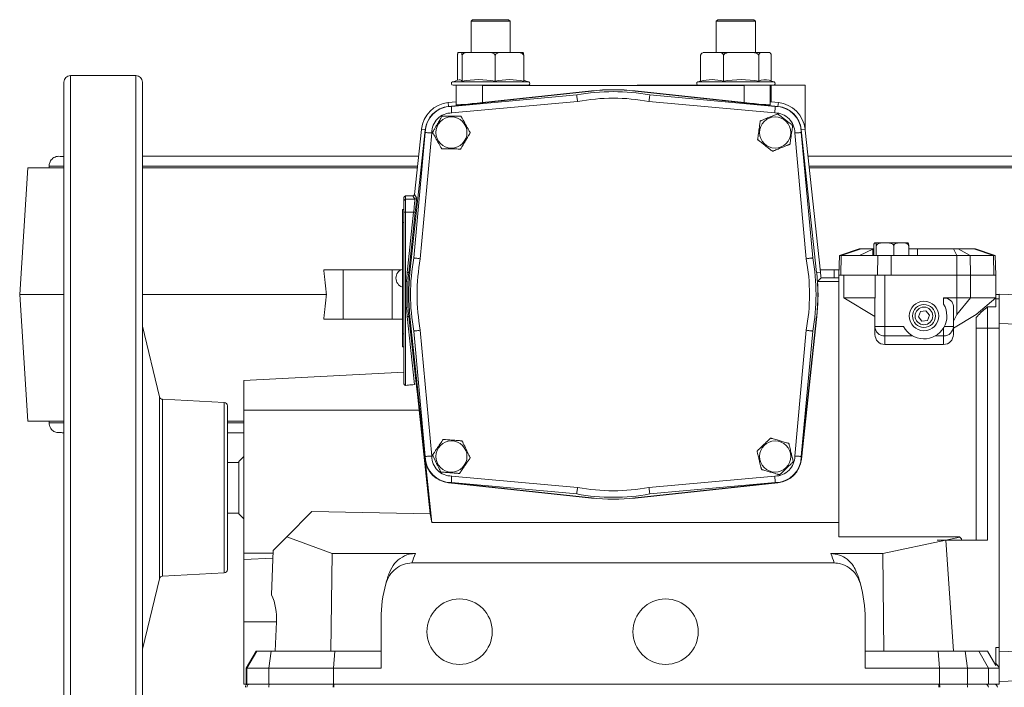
# Model space of a CAD drawing. Header units: millimetres. Extents: x 68 to 1173, y -112 to 1051.
# Tile 2 of 8: x 103 to 404, y -4 to 201. Entities that reach past the tile are written whole.
import ezdxf

# ---------------------------------------------------------------- set-up
doc = ezdxf.new("R2010")
doc.units = ezdxf.units.MM

msp = doc.modelspace()

# ---------------------------------------------------------------- linework, layer by layer
at = {"color": 7, "linetype": 'Continuous', "lineweight": 15}
for p, q in [((241.39, 200.52), (240.89, 200.02)), ((240.89, 200.02), (240.89, 190.52)), ((252.89, 200.02), (240.89, 200.02)), ((241.39, 200.52), (252.39, 200.52)), ((252.89, 200.02), (252.39, 200.52)), ((252.89, 190.52), (252.89, 200.02)), ((316.39, 200.52), (315.89, 200.02)), ((315.89, 200.02), (315.89, 190.52)), ((327.43, 200.02), (315.89, 200.02)), ((316.39, 200.52), (326.97, 200.52)), ((326.97, 200.52), (327.39, 200.52)), ((327.89, 200.02), (327.39, 200.52)), ((327.89, 200.02), (327.43, 200.02)), ((327.89, 190.52), (327.89, 200.02)), ((237.84, 190.52), (237.08, 190.52)), ((237.84, 190.52), (240.41, 190.52)), ((245.99, 190.52), (240.41, 190.52)), ((245.99, 190.52), (250.22, 190.52)), ((255.03, 190.52), (250.22, 190.52)), ((255.03, 190.52), (256.69, 190.52)), ((311.92, 190.52), (312.65, 190.52)), ((316.52, 190.52), (312.65, 190.52)), ((316.52, 190.52), (320.52, 190.52)), ((326.48, 190.52), (320.52, 190.52)), ((326.48, 190.52), (329.76, 190.52)), ((331.85, 190.52), (329.76, 190.52)), ((331.85, 190.52), (331.86, 190.52)), ((236.78, 189.52), (236.78, 182.01)), ((238.14, 189.52), (238.14, 181.73)), ((248.25, 189.52), (248.25, 181.73)), ((257, 189.52), (257, 181.73)), ((311.08, 189.52), (311.08, 181.73)), ((318.09, 189.52), (318.09, 181.73)), ((328.9, 189.52), (328.9, 181.73)), ((332.7, 189.52), (332.7, 181.78)), ((116.39, -66.55), (116.39, 181.45)), ((138.39, 183.45), (118.39, 183.45)), ((140.39, 181.45), (140.39, -33.94)), ((277.71, 178.71), (234.03, 174.02)), ((236.39, 180.52), (235.39, 180.52)), ((236.39, 174.54), (236.39, 180.52)), ((236.39, 180.52), (252.19, 180.52)), ((244.39, 175.19), (244.39, 180.45)), ((244.39, 180.45), (324.39, 180.45)), ((277.7, 178.76), (244.39, 175.19)), ((252.19, 180.45), (252.19, 180.52)), ((252.19, 180.52), (256.64, 180.52)), ((256.64, 180.45), (256.64, 180.52)), ((256.64, 180.52), (256.89, 180.52)), ((256.89, 180.45), (256.89, 180.52)), ((258.39, 180.52), (256.89, 180.52)), ((277.7, 178.76), (277.71, 178.71)), ((291.07, 178.76), (291.07, 178.71)), ((324.39, 175.19), (291.07, 178.76)), ((334.74, 174.02), (291.07, 178.71)), ((291.68, 180.45), (291.68, 180.52)), ((302.12, 180.52), (291.68, 180.52)), ((302.12, 180.45), (302.12, 180.52)), ((311.89, 180.52), (302.12, 180.52)), ((311.89, 180.45), (311.89, 180.52)), ((311.89, 180.52), (312.14, 180.52)), ((312.14, 180.45), (312.14, 180.52)), ((312.14, 180.52), (316.59, 180.52)), ((316.59, 180.45), (316.59, 180.52)), ((316.59, 180.52), (332.39, 180.52)), ((324.39, 175.19), (324.39, 180.45)), ((332.39, 174.54), (332.39, 180.52)), ((332.65, 180.52), (332.39, 180.52)), ((332.65, 175.43), (332.65, 180.52)), ((343.09, 180.52), (332.65, 180.52)), ((343.09, 166.71), (343.09, 180.52)), ((233.9, 175.19), (236.39, 175.46)), ((233.9, 175.19), (234.03, 174.02)), ((234.89, 174.02), (273.2, 177.5)), ((273.47, 175.52), (234.97, 172.01)), ((333.8, 172.01), (295.3, 175.52)), ((295.57, 177.5), (333.88, 174.02)), ((332.65, 175.43), (334.87, 175.19)), ((334.87, 175.19), (334.74, 174.02)), ((226.88, 166.88), (222.19, 123.2)), ((223.4, 127.7), (226.89, 166.02)), ((223.57, 147.1), (225.71, 167)), ((228.89, 165.93), (225.39, 127.43)), ((225.71, 167), (226.88, 166.88)), ((343.38, 127.43), (339.88, 165.93)), ((341.88, 166.02), (345.37, 127.7)), ((343.06, 167), (341.89, 166.88)), ((346.58, 123.2), (341.89, 166.88)), ((343.06, 167), (343.09, 166.71)), ((343.09, 166.71), (347.75, 123.32)), ((105.39, 155.27), (102.89, 116.52)), ((105.39, 155.27), (116.39, 155.27)), ((111.89, 155.77), (111.89, 155.27)), ((140.39, 155.27), (224.45, 155.27)), ((344.32, 155.27), (463.39, 155.27)), ((220.39, 145.15), (220.39, 146.15)), ((220.39, 141.65), (220.39, 145.15)), ((220.89, 146.65), (220.89, 145.65)), ((223.08, 146.65), (220.89, 146.65)), ((220.89, 145.65), (220.89, 141.65)), ((223.72, 145.65), (220.89, 145.65)), ((223.72, 145.65), (223.08, 146.65)), ((223.57, 147.1), (224.22, 146.1)), ((219.89, 142.52), (220.39, 142.52)), ((219.89, 138.52), (219.89, 142.52)), ((220.39, 89.26), (220.39, 141.65)), ((220.39, 141.65), (220.89, 141.65)), ((220.89, 141.65), (220.89, 88.75)), ((223.35, 141.65), (220.89, 141.65)), ((221.38, 123.28), (223.35, 141.65)), ((223.85, 141.6), (221.88, 123.23)), ((223.85, 141.6), (223.35, 141.65)), ((219.89, 138.52), (220.39, 138.52)), ((219.89, 104.52), (219.89, 138.52)), ((359.6, 130.45), (353.6, 128.45)), ((354.12, 128.45), (360.18, 130.45)), ((359.6, 130.45), (360.18, 130.45)), ((359.63, 128.45), (363.73, 130.38)), ((360.18, 130.45), (363.88, 130.45)), ((363.73, 128.45), (363.73, 130.38)), ((364.12, 130.45), (363.88, 130.45)), ((364.05, 128.45), (364.05, 131.35)), ((374.16, 132.35), (364.61, 132.35)), ((364.81, 128.45), (364.81, 131.35)), ((370.15, 128.45), (370.15, 131.35)), ((377.38, 130.45), (374.65, 130.45)), ((374.72, 128.45), (374.72, 131.35)), ((377.38, 130.45), (388.47, 130.45)), ((377.39, 130.38), (377.39, 128.45)), ((388.47, 130.45), (389.39, 128.45)), ((388.47, 130.45), (389.89, 130.45)), ((393.48, 128.45), (389.89, 130.45)), ((389.89, 130.45), (394.59, 130.45)), ((400.65, 128.45), (394.59, 130.45)), ((394.59, 130.45), (395.18, 130.45)), ((401.18, 128.45), (395.18, 130.45)), ((353.6, 128.45), (353.39, 122.45)), ((354.12, 128.45), (353.6, 128.45)), ((354.12, 128.45), (353.97, 122.45)), ((359.63, 128.45), (354.12, 128.45)), ((365.29, 128.45), (359.63, 128.45)), ((365.29, 128.45), (365.14, 122.45)), ((369.39, 128.45), (365.29, 128.45)), ((369.39, 128.45), (369.39, 122.45)), ((369.39, 128.45), (377.39, 128.45)), ((389.39, 128.45), (377.39, 128.45)), ((389.39, 128.45), (389.39, 122.45)), ((393.48, 128.45), (389.39, 128.45)), ((393.48, 128.45), (393.63, 122.45)), ((400.65, 128.45), (393.48, 128.45)), ((400.65, 128.45), (400.8, 122.45)), ((401.18, 128.45), (400.65, 128.45)), ((401.18, 128.45), (401.39, 122.45)), ((201.79, 124.02), (195.88, 124.02)), ((201.79, 124.02), (201.79, 109.02)), ((216.79, 124.02), (201.79, 124.02)), ((216.79, 124.02), (216.79, 109.02)), ((219.39, 124.02), (216.79, 124.02)), ((351.98, 124.02), (347.68, 124.02)), ((351.98, 124.02), (351.98, 121.57)), ((353.44, 124.02), (351.98, 124.02)), ((221.88, 123.23), (221.38, 123.28)), ((221.88, 123.23), (222.19, 123.2)), ((347.75, 123.32), (346.58, 123.2)), ((347.92, 121.57), (346.87, 120.45)), ((346.87, 120.45), (353.39, 120.45)), ((347.92, 121.57), (353.39, 121.57)), ((353.39, 42.46), (353.39, 122.45)), ((354.9, 122.45), (353.39, 122.45)), ((354.9, 122.45), (364.43, 122.45)), ((354.9, 115.45), (354.9, 122.45)), ((364.43, 115.45), (364.43, 122.45)), ((364.43, 122.45), (367.39, 122.45)), ((367.39, 122.45), (369.39, 122.45)), ((367.39, 122.45), (367.39, 106.75)), ((389.39, 122.45), (369.39, 122.45)), ((393.63, 122.45), (389.39, 122.45)), ((389.39, 115.45), (389.39, 122.45)), ((393.63, 115.45), (393.63, 122.45)), ((400.8, 122.45), (393.63, 122.45)), ((400.8, 122.45), (401.39, 122.45)), ((401.39, 115.45), (401.39, 122.45)), ((102.89, 116.52), (105.39, 77.77)), ((102.89, 116.52), (116.39, 116.52)), ((140.39, 116.52), (196.66, 116.52)), ((354.9, 115.45), (364.43, 115.45)), ((354.9, 115.45), (364.39, 109.82)), ((364.39, 106.75), (364.39, 115.16)), ((385.39, 115.45), (389.39, 115.45)), ((385.39, 113.55), (385.39, 115.45)), ((389.39, 115.45), (393.63, 115.45)), ((389.39, 110.41), (393.63, 115.45)), ((389.39, 110.41), (389.39, 115.45)), ((393.63, 115.45), (401.39, 115.45)), ((395.39, 110.41), (401.39, 115.45)), ((401.39, 116.52), (402.49, 116.52)), ((401.39, 112.75), (401.39, 115.45)), ((401.39, 115.24), (402.39, 115.24)), ((402.4, 116.62), (450.39, 114.95)), ((380.01, 111.57), (378.3, 111.29)), ((381.1, 110.22), (380.01, 111.57)), ((388.39, 112.93), (388.39, 106.75)), ((398.85, 112.75), (398.85, 106.24)), ((401.39, 112.75), (398.85, 112.75)), ((201.79, 109.02), (195.88, 109.02)), ((216.79, 109.02), (201.79, 109.02)), ((219.89, 109.02), (216.79, 109.02)), ((221.88, 109.8), (221.38, 109.75)), ((223.61, 88.97), (221.38, 109.75)), ((221.88, 109.8), (222.19, 109.84)), ((221.88, 109.8), (224.17, 88.43)), ((222.19, 109.84), (226.88, 66.16)), ((341.89, 66.16), (346.58, 109.84)), ((341.94, 66.15), (346.63, 109.83)), ((346.63, 109.83), (346.58, 109.84)), ((378.3, 111.29), (377.68, 109.68)), ((377.68, 109.68), (378.77, 108.33)), ((378.77, 108.33), (380.48, 108.6)), ((380.48, 108.6), (381.1, 110.22)), ((388.39, 108.39), (389.39, 110.41)), ((388.39, 106.26), (395.39, 110.41)), ((395.39, 106.24), (395.39, 109.47)), ((145.65, 85.25), (140.39, 106.83)), ((225.39, 105.6), (228.89, 67.1)), ((339.88, 67.1), (343.38, 105.6)), ((367.39, 106.75), (364.39, 106.75)), ((364.39, 104.34), (364.39, 106.75)), ((367.39, 106.75), (373.16, 106.75)), ((367.39, 103.85), (367.39, 106.75)), ((385.39, 103.85), (385.39, 106.34)), ((388.39, 106.75), (385.61, 106.75)), ((388.39, 106.75), (388.39, 104.34)), ((395.39, 106.24), (398.85, 106.24)), ((395.39, 41.45), (395.39, 106.24)), ((398.85, 106.24), (402.39, 106.24)), ((398.85, 106.24), (398.85, 41.45)), ((402.39, 107.63), (402.4, 107.63)), ((402.39, 107.63), (402.39, 7.27)), ((402.4, 107.63), (402.4, 7.27)), ((450.39, 105.95), (402.4, 107.63)), ((219.89, 104.52), (220.39, 104.52)), ((219.89, 100.52), (219.89, 104.52)), ((226.89, 67.02), (223.4, 105.33)), ((345.37, 105.33), (341.88, 67.02)), ((375.94, 103.85), (367.39, 103.85)), ((367.39, 103.85), (367.39, 101.23)), ((385.39, 103.85), (382.83, 103.85)), ((385.39, 101.23), (385.39, 103.85)), ((219.89, 100.52), (220.39, 100.52)), ((385.39, 101.23), (367.39, 101.23)), ((220.39, 92.76), (171.39, 90.19)), ((171.39, 81.14), (171.39, 90.19)), ((165.44, 83.5), (146.57, 84.49)), ((166.39, 82.5), (166.39, 32.4)), ((225.02, 81.14), (171.39, 81.14)), ((171.39, 37.41), (171.39, 81.14)), ((228.43, 49.47), (225.02, 81.14)), ((116.39, 77.77), (105.39, 77.77)), ((111.89, 77.77), (111.89, 77.27)), ((171.39, 77.77), (166.39, 77.77)), ((171.39, 66.95), (169.89, 65.45)), ((169.89, 65.2), (166.39, 65.2)), ((169.89, 65.45), (169.89, 49.45)), ((226.83, 66.15), (226.88, 66.16)), ((228.91, 46.82), (226.83, 66.15)), ((341.94, 66.15), (341.89, 66.16)), ((234.97, 61.02), (273.47, 57.52)), ((295.3, 57.52), (333.8, 61.02)), ((234.02, 58.96), (234.03, 59.01)), ((234.02, 58.96), (277.7, 54.27)), ((234.03, 59.01), (277.71, 54.32)), ((273.2, 55.54), (234.89, 59.02)), ((291.07, 54.32), (334.74, 59.01)), ((291.07, 54.27), (334.75, 58.96)), ((333.88, 59.02), (295.57, 55.54)), ((334.75, 58.96), (334.74, 59.01)), ((277.7, 54.27), (277.71, 54.32)), ((291.07, 54.27), (291.07, 54.32)), ((166.39, 49.7), (169.89, 49.7)), ((169.89, 49.45), (171.39, 47.95)), ((184.58, 42.48), (192.26, 50.16)), ((228.43, 49.47), (192.26, 50.16)), ((228.91, 46.82), (228.43, 49.47)), ((228.91, 46.82), (353.39, 46.82)), ((180.38, 38.28), (184.58, 42.48)), ((198.42, 37.34), (184.58, 42.48)), ((390.22, 42.46), (353.39, 42.46)), ((390.32, 42.35), (386.07, 41.45)), ((390.22, 42.46), (390.32, 42.35)), ((390.32, 42.35), (390.84, 41.83)), ((386.03, 41.44), (366.83, 37.34)), ((383.39, 41.44), (383.39, 41.45)), ((398.85, 41.45), (383.39, 41.45)), ((383.39, 41.44), (386.03, 41.44)), ((386.03, 41.44), (388.41, 7.45)), ((390.87, 41.45), (390.84, 41.83)), ((180.35, 37.41), (171.39, 37.41)), ((171.39, 35.47), (171.39, 37.41)), ((180.38, 38.28), (179.91, 24.74)), ((198.42, 37.34), (197.99, 7.45)), ((223.88, 37.34), (198.42, 37.34)), ((366.83, 37.34), (350.89, 37.34)), ((366.83, 37.34), (367.11, 7.45)), ((180.3, 35.94), (171.39, 35.47)), ((171.39, 16.45), (171.39, 35.47)), ((222.82, 34.45), (351.95, 34.45)), ((146.57, 30.41), (165.44, 31.4)), ((140.39, 8.07), (145.65, 29.65)), ((181.43, 16.45), (171.39, 16.45)), ((171.39, -2.55), (171.39, 16.45)), ((181.43, 16.45), (180.96, 7.45)), ((213.39, 17.45), (213.39, 2.25)), ((361.39, 2.25), (361.39, 17.45)), ((175.16, 7.45), (172.15, 2.25)), ((172.39, 2.25), (175.39, 7.45)), ((175.16, 7.45), (175.39, 7.45)), ((175.39, 7.45), (179.83, 7.45)), ((179.06, 2.25), (179.83, 7.45)), ((179.83, 7.45), (199.26, 7.45)), ((199.26, 7.45), (198.86, 2.25)), ((199.26, 7.45), (213.39, 7.45)), ((361.39, 7.45), (383.71, 7.45)), ((383.71, 7.45), (391.94, 7.45)), ((383.71, 7.45), (384.11, 2.25)), ((391.94, 7.45), (392.72, 2.25)), ((391.94, 7.45), (396.18, 7.45)), ((396.18, 7.45), (399.08, 2.25)), ((396.18, 7.45), (398.8, 7.45)), ((398.8, 7.45), (401.39, 3.12)), ((401.39, 8.66), (402.39, 8.66)), ((401.39, 3.12), (401.39, 8.66)), ((402.39, 7.27), (402.4, 7.27)), ((402.4, 7.27), (450.39, 8.94)), ((172.15, 2.25), (172.15, -2.55)), ((172.39, 2.25), (172.15, 2.25)), ((172.39, 2.25), (172.39, -2.55)), ((179.06, 2.25), (172.39, 2.25)), ((198.86, 2.25), (179.06, 2.25)), ((179.06, 2.25), (179.06, -2.55)), ((198.86, 2.25), (198.86, -2.55)), ((213.39, 2.25), (198.86, 2.25)), ((384.11, 2.25), (361.39, 2.25)), ((384.11, 2.25), (384.11, -2.55)), ((392.72, 2.25), (384.11, 2.25)), ((392.72, 2.25), (392.72, -2.55)), ((399.08, 2.25), (392.72, 2.25)), ((399.08, 2.25), (399.08, -2.55)), ((402.39, 2.25), (399.08, 2.25)), ((402.39, 0.4), (402.39, -2.55)), ((172.15, -2.55), (171.39, -2.55)), ((172.39, -2.55), (172.15, -2.55)), ((179.06, -2.55), (172.39, -2.55)), ((198.86, -2.55), (179.06, -2.55)), ((384.11, -2.55), (198.86, -2.55)), ((198.99, -3.55), (198.99, -2.55)), ((383.98, -3.55), (383.98, -2.55)), ((392.72, -2.55), (384.11, -2.55)), ((399.08, -2.55), (392.72, -2.55)), ((402.39, -2.55), (399.08, -2.55)), ((450.39, -0.05), (402.4, -1.73))]:
    msp.add_line(p, q, dxfattribs=at)
at = {"color": 8, "linetype": 'Continuous', "lineweight": 15}
for p, q in [((118.39, 183.45), (118.39, -68.55)), ((138.39, -35.41), (138.39, 183.45)), ((253.94, 181.49), (235.22, 181.49)), ((258.55, 181.49), (253.94, 181.49)), ((323.87, 181.49), (310.22, 181.49)), ((333.55, 181.49), (323.87, 181.49)), ((111.89, 155.77), (116.39, 155.77)), ((140.39, 155.77), (224.5, 155.77)), ((344.27, 155.77), (456.89, 155.77)), ((145.65, 36.96), (145.65, 85.25)), ((146.57, 37.52), (146.57, 84.49)), ((165.44, 38.25), (165.44, 83.5)), ((116.39, 77.27), (111.89, 77.27)), ((171.39, 77.27), (166.39, 77.27)), ((145.65, 29.65), (145.65, 36.96)), ((146.57, 30.41), (146.57, 37.52)), ((165.44, 31.4), (165.44, 38.25))]:
    msp.add_line(p, q, dxfattribs=at)
at = {"color": 7, "linetype": 'Continuous', "lineweight": 15}
for centre, radius in [((234.89, 166.02), 4.77), ((333.88, 166.02), 4.77), ((379.39, 109.95), 4.5), ((379.39, 109.95), 3.5), ((379.39, 109.95), 2.7), ((234.89, 67.02), 4.77), ((333.88, 67.02), 4.77), ((237.39, 13.45), 10), ((300.39, 13.45), 10)]:
    msp.add_circle(centre, radius, dxfattribs=at)
for centre, radius, start, end in [((118.39, 181.45), 2, 90, 180), ((138.39, 181.45), 2, 0, 90), ((235.39, 181.02), 0.5, 109.7316, 270), ((246.89, 148.96), 34.56, 106.0829, 109.7316), ((237.42, 181.35), 0.822, 27.6249, 97.3144), ((243.2, 153.92), 28.27, 79.6983, 100.3017), ((252.63, 160.99), 21.2, 78.1018, 101.8982), ((246.89, 148.96), 34.56, 70.2684, 72.9915), ((258.39, 181.02), 0.5, 270, 70.2684), ((310.39, 181.02), 0.5, 109.7316, 270), ((321.89, 148.96), 34.56, 108.2267, 109.7316), ((314.58, 168.43), 13.76, 75.2238, 104.7762), ((323.5, 149.91), 32.28, 80.3608, 99.6392), ((330.79, 178.03), 4.16, 72.9597, 117.0118), ((321.89, 148.96), 34.56, 70.2684, 72.9669), ((333.39, 181.02), 0.5, 270, 70.2684), ((284.39, 116.52), 62, 79.6048, 100.3952), ((284.39, 116.52), 62.6, 83.87, 96.13), ((284.39, 116.52), 62.55, 83.87, 96.13), ((234.89, 166.02), 9.23, 96.13, 173.87), ((284.39, 116.52), 60, 79.5188, 100.4812), ((333.88, 166.02), 9.23, 6.13, 83.87), ((234.89, 166.02), 8.05, 96.13, 173.87), ((234.89, 166.02), 8, 90, 180), ((234.89, 166.02), 6, 89.1952, 180.8048), ((333.88, 166.02), 6, 359.1952, 90.8048), ((333.88, 166.02), 8, 360, 90), ((333.88, 166.02), 8.05, 6.13, 83.87), ((220.89, 145.15), 0.5, 89.9825, 179.9825), ((223.72, 146.15), 0.5, 270.0449, 353.8081), ((374.16, 131.35), 1, 74.2532, 90), ((284.39, 116.52), 62, 169.6048, 190.3952), ((284.39, 116.52), 60, 169.5188, 190.4812), ((284.39, 116.52), 60, 349.5188, 10.4812), ((284.39, 116.52), 62, 349.6048, 10.3952), ((220.82, 121.52), 2.88, 108.8253, 251.1747), ((284.39, 116.52), 63.37, 173.87, 186.13), ((284.39, 116.52), 62.87, 173.87, 186.13), ((284.39, 116.52), 62.55, 173.87, 186.13), ((284.39, 116.52), 62.55, 353.87, 6.13), ((284.39, 116.52), 62.6, 353.87, 3.5991), ((284.39, 116.52), 63.73, 4.5503, 6.13), ((402.39, 116.12), 0.5, 88, 90), ((379.39, 109.95), 7, 207.1847, 31.0027), ((367.34, 106.8), 2.95, 181.0102, 270.9758), ((385.44, 106.8), 2.95, 269.0242, 358.9898), ((146.62, 85.49), 1, 193.6993, 267), ((165.39, 82.5), 1, 360, 87), ((234.89, 67.02), 8, 180, 270), ((234.89, 67.02), 6, 179.1952, 270.8048), ((333.88, 67.02), 6, 269.1952, 0.8048), ((333.88, 67.02), 8, 270, 0), ((234.89, 67.02), 8.1, 186.13, 263.87), ((234.89, 67.02), 8.05, 186.13, 263.87), ((333.88, 67.02), 8.05, 276.13, 353.87), ((333.88, 67.02), 8.1, 276.13, 353.87), ((284.39, 116.52), 60, 259.5188, 280.4812), ((284.39, 116.52), 62, 259.6048, 280.3952), ((284.39, 116.52), 62.6, 263.87, 276.13), ((284.39, 116.52), 62.55, 263.87, 276.13), ((253.39, 24.97), 32, 157.2404, 162.7629), ((321.39, 24.97), 32, 17.2371, 22.7596), ((146.62, 29.41), 1, 93, 166.3007), ((165.39, 32.4), 1, 273, 360), ((253.39, 17.45), 40, 159.3011, 164.6208), ((321.39, 17.45), 40, 15.3792, 20.6989), ((253.39, 17.45), 40, 164.6208, 180), ((321.39, 17.45), 40, 360, 15.3792), ((173.39, -3.55), 1, 90.0011, 180.0011), ((180.22, -3.32), 1.18, 139.6093, 191.3691), ((199.89, -3.32), 1.18, 139.6093, 191.3691), ((383.07, -3.32), 1.18, 348.6309, 40.3907), ((391.56, -3.32), 1.18, 348.6309, 40.3907), ((398.1, -3.54), 0.983, 359.0242, 88.9898), ((400.87, -3.54), 0.983, 359.0242, 88.9898), ((400.89, -3.55), 1, 360, 90), ((402.39, -1.23), 0.5, 270, 272)]:
    msp.add_arc(centre, radius, start, end, dxfattribs=at)
for centre, major_axis, ratio, start_param, end_param in [((244.39, 175.4), (8, 0.86), 0.026036, 3.138795, 4.709591), ((324.39, 175.4), (8, -0.86), 0.026036, 4.715187, 6.285983), ((317.39, 177.59), (25, -2.69), 0.026036, 5.358688, 5.371905), ((220.89, 146.15), (0, -0.5), 0.999391, 3.141593, 4.712389), ((223.08, 147.15), (0.272, -0.42), 0.999136, 5.70947, 7.172462), ((223.24, 141.65), (0.48, 4), 0.029202, 4.71592, 6.25181), ((223.73, 141.6), (0.48, 4.5), 0.026036, 4.715187, 6.251077), ((369.39, 130.38), (7.99, 1.99), 0.222648, 2.274672, 2.300866), ((369.39, 130.38), (8, 0), 0.333333, 0, 0.026194), ((367.39, 113.38), (2.86, -2.23), 0.405408, 3.269706, 3.448325), ((385.39, 112.93), (3, 0), 0.8391, 0, 1.570796), ((402.39, 107.62), (0.02, 9), 0.001936, 4.713543, 6.283121), ((367.39, 104.34), (0, -3.11), 0.965926, 4.712389, 6.283185), ((385.39, 104.34), (0, -3.11), 0.965926, 0, 1.570796), ((224.72, 81.07), (-1.27, 11.85), 0.026036, 4.715219, 5.380088), ((162.83, 16.5), (13.82, 13.12), 0.951704, 5.496683, 5.958951), ((402.39, 7.28), (-0.02, 9), 0.001936, 3.141656, 4.711235), ((400.49, 8.66), (-5.63, 8.93), 0.194601, 2.023395, 2.198281), ((172.89, -3.55), (1, 0), 0.999963, 1.570796, 3.141593)]:
    msp.add_ellipse(centre, major_axis=major_axis, ratio=ratio, start_param=start_param, end_param=end_param, dxfattribs=at)
for points, knots in [([(237.08, 190.52), (237.04, 190.51), (236.96, 190.49), (236.87, 190.32), (236.82, 190.1), (236.79, 189.89), (236.78, 189.7), (236.78, 189.57), (236.78, 189.52)], [0, 0, 0, 0, 0.366802, 0.631962, 0.767899, 0.872128, 0.942131, 1, 1, 1, 1]), ([(238.14, 189.52), (238.14, 189.58), (238.14, 189.7), (238.13, 189.89), (238.1, 190.12), (238.01, 190.44), (237.92, 190.51), (237.85, 190.52), (237.84, 190.52)], [0, 0, 0, 0, 0.062255, 0.124274, 0.229251, 0.413872, 0.898157, 1, 1, 1, 1]), ([(240.41, 190.52), (240.09, 190.51), (239.53, 190.49), (238.87, 190.32), (238.47, 190.1), (238.27, 189.89), (238.16, 189.7), (238.15, 189.57), (238.14, 189.52)], [0, 0, 0, 0, 0.366802, 0.631962, 0.767899, 0.872128, 0.942131, 1, 1, 1, 1]), ([(248.25, 189.52), (248.25, 189.58), (248.24, 189.7), (248.13, 189.89), (247.91, 190.12), (247.28, 190.44), (246.59, 190.51), (246.08, 190.52), (245.99, 190.52)], [0, 0, 0, 0, 0.0622555, 0.1242736, 0.2292509, 0.4138723, 0.8981569, 1, 1, 1, 1]), ([(250.22, 190.52), (250.18, 190.52), (249.82, 190.52), (249.33, 190.47), (248.77, 190.26), (248.49, 190.07), (248.33, 189.83), (248.26, 189.66), (248.26, 189.55), (248.25, 189.52)], [0, 0, 0, 0, 0.0470676, 0.4730729, 0.639311, 0.8067002, 0.8852098, 0.964436, 1, 1, 1, 1]), ([(257, 189.52), (257, 189.53), (257, 189.59), (256.97, 189.73), (256.86, 189.94), (256.61, 190.19), (255.99, 190.48), (255.43, 190.5), (255.03, 190.52)], [0, 0, 0, 0, 0.009006, 0.069816, 0.147679, 0.267114, 0.488158, 1, 1, 1, 1]), ([(256.69, 190.52), (256.73, 190.51), (256.81, 190.49), (256.9, 190.32), (256.95, 190.1), (256.98, 189.89), (256.99, 189.7), (257, 189.57), (257, 189.52)], [0, 0, 0, 0, 0.366802, 0.631962, 0.767899, 0.872128, 0.942131, 1, 1, 1, 1]), ([(312.65, 190.52), (312.43, 190.51), (312.04, 190.49), (311.58, 190.32), (311.3, 190.1), (311.16, 189.89), (311.09, 189.7), (311.08, 189.57), (311.08, 189.52)], [0, 0, 0, 0, 0.366802, 0.631962, 0.767899, 0.872128, 0.942131, 1, 1, 1, 1]), ([(318.09, 189.52), (318.09, 189.58), (318.08, 189.7), (318.01, 189.89), (317.85, 190.12), (317.42, 190.44), (316.94, 190.51), (316.58, 190.52), (316.52, 190.52)], [0, 0, 0, 0, 0.062255, 0.124274, 0.229251, 0.413872, 0.898157, 1, 1, 1, 1]), ([(320.52, 190.52), (320.47, 190.52), (320.03, 190.52), (319.42, 190.47), (318.74, 190.26), (318.39, 190.07), (318.18, 189.83), (318.1, 189.66), (318.1, 189.55), (318.09, 189.52)], [0, 0, 0, 0, 0.047068, 0.473073, 0.639311, 0.8067, 0.88521, 0.964436, 1, 1, 1, 1]), ([(328.9, 189.52), (328.9, 189.53), (328.9, 189.59), (328.87, 189.73), (328.74, 189.94), (328.42, 190.19), (327.66, 190.48), (326.96, 190.5), (326.48, 190.52)], [0, 0, 0, 0, 0.0090055, 0.0698165, 0.147679, 0.267114, 0.4881582, 1, 1, 1, 1]), ([(329.76, 190.52), (329.63, 190.51), (329.42, 190.49), (329.18, 190.32), (329.03, 190.1), (328.95, 189.89), (328.91, 189.7), (328.91, 189.57), (328.9, 189.52)], [0, 0, 0, 0, 0.366802, 0.631962, 0.767899, 0.872128, 0.942131, 1, 1, 1, 1]), ([(332.7, 189.52), (332.69, 189.58), (332.69, 189.7), (332.65, 189.89), (332.57, 190.12), (332.33, 190.44), (332.07, 190.51), (331.88, 190.52), (331.85, 190.52)], [0, 0, 0, 0, 0.062255, 0.124274, 0.229251, 0.413872, 0.898157, 1, 1, 1, 1]), ([(273.2, 177.5), (273.2, 177.48), (273.21, 177.43), (273.25, 177.09), (273.32, 176.59), (273.4, 176.04), (273.45, 175.67), (273.47, 175.53), (273.47, 175.52)], [0, 0, 0, 0, 0.214404, 0.428804, 0.643303, 0.858012, 0.990582, 1, 1, 1, 1]), ([(295.57, 177.5), (295.57, 177.48), (295.56, 177.43), (295.52, 177.09), (295.45, 176.59), (295.37, 176.04), (295.32, 175.67), (295.3, 175.53), (295.3, 175.52)], [0, 0, 0, 0, 0.214404, 0.428804, 0.643303, 0.858012, 0.990582, 1, 1, 1, 1]), ([(234.89, 174.02), (234.89, 173.99), (234.89, 173.95), (234.91, 173.6), (234.93, 173.1), (234.95, 172.54), (234.97, 172.17), (234.97, 172.02), (234.97, 172.01)], [0, 0, 0, 0, 0.2143819, 0.4287607, 0.6432309, 0.8579131, 0.9911628, 1, 1, 1, 1]), ([(334.69, 171.73), (334.68, 171.73), (334.67, 171.73), (334.57, 171.68), (334.35, 171.6), (333.72, 171.34), (332.75, 170.95), (331.7, 170.52), (330.81, 170.17), (330.18, 169.91), (329.74, 169.73), (329.51, 169.64), (329.37, 169.59), (329.33, 169.57), (329.33, 169.57), (329.33, 169.57)], [0, 0, 0, 0, 0.027004, 0.053916, 0.097821, 0.172861, 0.389445, 0.56982, 0.693608, 0.828822, 0.87999, 0.931471, 0.963511, 0.995831, 1, 1, 1, 1]), ([(333.88, 174.02), (333.88, 173.99), (333.88, 173.95), (333.87, 173.6), (333.84, 173.1), (333.82, 172.54), (333.81, 172.17), (333.8, 172.02), (333.8, 172.01)], [0, 0, 0, 0, 0.2143819, 0.4287607, 0.6432309, 0.8579131, 0.9911628, 1, 1, 1, 1]), ([(339.24, 168.18), (339.23, 168.18), (339.22, 168.19), (339.14, 168.26), (338.95, 168.4), (338.41, 168.82), (337.59, 169.46), (336.7, 170.16), (335.94, 170.75), (335.41, 171.17), (335.03, 171.46), (334.84, 171.61), (334.72, 171.71), (334.69, 171.73), (334.69, 171.73), (334.69, 171.73)], [0, 0, 0, 0, 0.027004, 0.053916, 0.097821, 0.172861, 0.389445, 0.56982, 0.693608, 0.828822, 0.87999, 0.931471, 0.963511, 0.995831, 1, 1, 1, 1]), ([(232.06, 171.05), (232.06, 171.05), (232.05, 171.03), (232, 170.94), (231.88, 170.74), (231.53, 170.15), (231, 169.26), (230.42, 168.28), (229.93, 167.46), (229.58, 166.87), (229.34, 166.46), (229.21, 166.25), (229.14, 166.12), (229.12, 166.09), (229.12, 166.09), (229.12, 166.09)], [0, 0, 0, 0, 0.0270041, 0.0539164, 0.0978205, 0.1728614, 0.3894446, 0.5698201, 0.6936079, 0.8288225, 0.8799901, 0.9314708, 0.9635112, 0.9958312, 1, 1, 1, 1]), ([(237.84, 170.98), (237.83, 170.98), (237.82, 170.98), (237.71, 170.98), (237.47, 170.98), (236.79, 170.99), (235.75, 171), (234.61, 171.02), (233.66, 171.03), (232.98, 171.04), (232.5, 171.05), (232.26, 171.05), (232.11, 171.05), (232.07, 171.05), (232.06, 171.05), (232.06, 171.05)], [0, 0, 0, 0, 0.027004, 0.053916, 0.097821, 0.172861, 0.389445, 0.56982, 0.693608, 0.828822, 0.87999, 0.931471, 0.963511, 0.995831, 1, 1, 1, 1]), ([(240.66, 165.94), (240.66, 165.94), (240.66, 165.94), (240.65, 165.97), (240.59, 166.07), (240.45, 166.32), (240.01, 167.11), (239.25, 168.46), (238.52, 169.77), (238.08, 170.54), (237.94, 170.79), (237.86, 170.94), (237.84, 170.98), (237.84, 170.98), (237.84, 170.98)], [0, 0, 0, 0, 0.001241, 0.02809, 0.060573, 0.108158, 0.192694, 0.499968, 0.806634, 0.868117, 0.930106, 0.96202, 0.994205, 1, 1, 1, 1]), ([(329.33, 169.57), (329.33, 169.57), (329.33, 169.57), (329.33, 169.54), (329.31, 169.42), (329.27, 169.14), (329.15, 168.24), (328.93, 166.71), (328.72, 165.23), (328.6, 164.35), (328.56, 164.06), (328.54, 163.9), (328.53, 163.85), (328.53, 163.85), (328.53, 163.85)], [0, 0, 0, 0, 0.0012414, 0.02809, 0.0605727, 0.1081585, 0.1926937, 0.4999683, 0.8066336, 0.8681174, 0.9301057, 0.9620195, 0.9942052, 1, 1, 1, 1]), ([(226.89, 166.02), (226.91, 166.01), (226.95, 166.01), (227.3, 166), (227.81, 165.97), (228.36, 165.95), (228.73, 165.94), (228.88, 165.93), (228.89, 165.93)], [0, 0, 0, 0, 0.2143819, 0.4287607, 0.6432309, 0.8579131, 0.9911628, 1, 1, 1, 1]), ([(229.12, 166.09), (229.12, 166.09), (229.12, 166.09), (229.13, 166.06), (229.19, 165.96), (229.33, 165.71), (229.77, 164.92), (230.53, 163.57), (231.26, 162.26), (231.69, 161.49), (231.84, 161.24), (231.92, 161.09), (231.94, 161.05), (231.94, 161.05), (231.94, 161.05)], [0, 0, 0, 0, 0.001241, 0.02809, 0.060573, 0.108158, 0.192694, 0.499968, 0.806634, 0.868117, 0.930106, 0.96202, 0.994205, 1, 1, 1, 1]), ([(237.71, 160.98), (237.72, 160.99), (237.72, 161), (237.78, 161.09), (237.9, 161.29), (238.25, 161.88), (238.78, 162.77), (239.36, 163.75), (239.85, 164.57), (240.19, 165.16), (240.44, 165.57), (240.56, 165.78), (240.64, 165.91), (240.66, 165.94), (240.66, 165.94), (240.66, 165.94)], [0, 0, 0, 0, 0.027004, 0.053916, 0.097821, 0.172861, 0.389445, 0.56982, 0.693608, 0.828822, 0.87999, 0.931471, 0.963511, 0.995831, 1, 1, 1, 1]), ([(338.43, 162.46), (338.43, 162.46), (338.43, 162.46), (338.44, 162.49), (338.45, 162.61), (338.49, 162.89), (338.62, 163.79), (338.83, 165.32), (339.04, 166.8), (339.17, 167.68), (339.21, 167.97), (339.23, 168.13), (339.24, 168.18), (339.24, 168.18), (339.24, 168.18)], [0, 0, 0, 0, 0.001241, 0.02809, 0.060573, 0.108158, 0.192694, 0.499968, 0.806634, 0.868117, 0.930106, 0.96202, 0.994205, 1, 1, 1, 1]), ([(341.88, 166.02), (341.86, 166.01), (341.82, 166.01), (341.47, 166), (340.97, 165.97), (340.41, 165.95), (340.04, 165.94), (339.89, 165.93), (339.88, 165.93)], [0, 0, 0, 0, 0.214382, 0.428761, 0.643231, 0.857913, 0.991163, 1, 1, 1, 1]), ([(328.53, 163.85), (328.54, 163.85), (328.55, 163.84), (328.63, 163.77), (328.82, 163.63), (329.35, 163.21), (330.18, 162.57), (331.07, 161.87), (331.83, 161.28), (332.36, 160.86), (332.74, 160.57), (332.93, 160.42), (333.05, 160.32), (333.08, 160.3), (333.08, 160.3), (333.08, 160.3)], [0, 0, 0, 0, 0.027004, 0.053916, 0.097821, 0.172861, 0.389445, 0.56982, 0.693608, 0.828822, 0.87999, 0.931471, 0.963511, 0.995831, 1, 1, 1, 1]), ([(231.94, 161.05), (231.95, 161.05), (231.96, 161.05), (232.07, 161.05), (232.3, 161.05), (232.98, 161.04), (234.03, 161.03), (235.16, 161.01), (236.12, 161), (236.8, 160.99), (237.28, 160.99), (237.52, 160.98), (237.67, 160.98), (237.71, 160.98), (237.71, 160.98), (237.71, 160.98)], [0, 0, 0, 0, 0.027004, 0.053916, 0.097821, 0.172861, 0.389445, 0.56982, 0.693608, 0.828822, 0.87999, 0.931471, 0.963511, 0.995831, 1, 1, 1, 1]), ([(333.08, 160.3), (333.09, 160.3), (333.1, 160.3), (333.2, 160.35), (333.42, 160.43), (334.05, 160.69), (335.02, 161.08), (336.07, 161.51), (336.96, 161.86), (337.59, 162.12), (338.03, 162.3), (338.25, 162.39), (338.39, 162.45), (338.43, 162.46), (338.43, 162.46), (338.43, 162.46)], [0, 0, 0, 0, 0.027004, 0.053916, 0.097821, 0.172861, 0.389445, 0.56982, 0.693608, 0.828822, 0.87999, 0.931471, 0.963511, 0.995831, 1, 1, 1, 1]), ([(111.89, 155.77), (111.89, 156.08), (111.93, 156.44), (112.14, 156.99), (112.23, 157.18), (112.47, 157.56), (112.61, 157.74), (112.95, 158.07), (113.15, 158.23), (113.58, 158.48), (113.82, 158.58), (114.32, 158.73), (114.58, 158.76), (115.1, 158.77), (115.35, 158.74), (115.59, 158.68)], [0, 0, 0, 0, 0.25, 0.25, 0.375, 0.375, 0.5, 0.5, 0.625, 0.625, 0.75, 0.75, 0.875, 0.875, 1, 1, 1, 1]), ([(116.39, 158.75), (116.32, 158.75), (115.89, 158.75), (115.54, 158.74), (115.51, 158.72), (115.5, 158.72)], [0, 0, 0, 0, 0.096767, 0.610549, 1, 1, 1, 1]), ([(224.83, 158.77), (221.28, 158.77), (213.85, 158.77), (202.97, 158.77), (192.18, 158.77), (181.92, 158.77), (172.22, 158.77), (163.15, 158.77), (154.76, 158.77), (147.08, 158.77), (142.6, 158.77), (140.39, 158.77)], [0, 0, 0, 0, 0.10266, 0.215491, 0.328431, 0.44111, 0.553501, 0.666006, 0.778215, 0.890163, 1, 1, 1, 1]), ([(453.29, 158.72), (453.3, 158.73), (453.31, 158.74), (452.91, 158.76), (452.2, 158.76), (451.27, 158.77), (450.23, 158.77), (449.16, 158.77), (447.58, 158.77), (445.23, 158.77), (441.73, 158.77), (437.33, 158.77), (431.92, 158.77), (425.39, 158.77), (418.08, 158.77), (410.05, 158.77), (401.31, 158.77), (391.94, 158.77), (381.96, 158.77), (371.44, 158.77), (360.41, 158.77), (351.22, 158.77), (345.61, 158.77), (343.95, 158.77)], [0, 0, 0, 0, 0.02376, 0.062379, 0.098045, 0.130275, 0.158623, 0.182692, 0.203676, 0.253095, 0.30344, 0.354508, 0.416102, 0.477696, 0.539367, 0.601235, 0.663046, 0.725016, 0.787138, 0.849198, 0.911387, 0.973724, 1, 1, 1, 1]), ([(364.05, 131.35), (364.05, 131.41), (364.05, 131.53), (364.07, 131.72), (364.1, 131.94), (364.19, 132.24), (364.32, 132.32), (364.47, 132.33), (364.6, 132.28), (364.69, 132.17), (364.75, 131.97), (364.79, 131.79), (364.81, 131.59), (364.81, 131.44), (364.81, 131.36), (364.81, 131.35)], [0, 0, 0, 0, 0.027004, 0.053916, 0.097821, 0.172861, 0.389445, 0.56982, 0.693608, 0.828822, 0.87999, 0.931471, 0.963511, 0.995831, 1, 1, 1, 1]), ([(364.81, 131.35), (364.81, 131.35), (364.81, 131.41), (364.84, 131.54), (364.95, 131.75), (365.21, 131.98), (366.05, 132.33), (367.48, 132.32), (368.86, 132.33), (369.68, 132.01), (369.95, 131.82), (370.1, 131.59), (370.15, 131.44), (370.15, 131.36), (370.15, 131.35)], [0, 0, 0, 0, 0.001241, 0.02809, 0.060573, 0.108158, 0.192694, 0.499968, 0.806634, 0.868117, 0.930106, 0.96202, 0.994205, 1, 1, 1, 1]), ([(370.15, 131.35), (370.15, 131.41), (370.16, 131.53), (370.25, 131.72), (370.44, 131.94), (370.98, 132.24), (371.8, 132.32), (372.7, 132.33), (373.46, 132.28), (374, 132.17), (374.38, 131.97), (374.57, 131.79), (374.69, 131.59), (374.72, 131.44), (374.72, 131.36), (374.72, 131.35)], [0, 0, 0, 0, 0.027004, 0.053916, 0.097821, 0.172861, 0.389445, 0.56982, 0.693608, 0.828822, 0.87999, 0.931471, 0.963511, 0.995831, 1, 1, 1, 1]), ([(374.72, 131.35), (374.72, 131.41), (374.72, 131.53), (374.71, 131.72), (374.68, 131.94), (374.59, 132.24), (374.5, 132.31), (374.43, 132.31), (374.43, 132.31)], [0, 0, 0, 0, 0.067852, 0.135474, 0.24579, 0.434342, 0.978542, 1, 1, 1, 1]), ([(225.39, 127.43), (225.38, 127.43), (225.23, 127.45), (224.86, 127.5), (224.31, 127.58), (223.81, 127.65), (223.47, 127.7), (223.43, 127.7), (223.4, 127.7)], [0, 0, 0, 0, 0.0094179, 0.1419877, 0.356697, 0.571196, 0.7855963, 1, 1, 1, 1]), ([(345.37, 127.7), (345.35, 127.7), (345.3, 127.7), (344.96, 127.65), (344.46, 127.58), (343.91, 127.5), (343.54, 127.45), (343.39, 127.43), (343.38, 127.43)], [0, 0, 0, 0, 0.214404, 0.428804, 0.643303, 0.858012, 0.990582, 1, 1, 1, 1]), ([(195.88, 124.02), (195.94, 123.42), (196.08, 122.2), (196.27, 120.35), (196.47, 118.45), (196.6, 117.17), (196.66, 116.52)], [0, 0, 0, 0, 0.24061, 0.487477, 0.740605, 1, 1, 1, 1]), ([(196.66, 116.52), (196.6, 115.87), (196.47, 114.59), (196.27, 112.69), (196.08, 110.84), (195.94, 109.62), (195.88, 109.02)], [0, 0, 0, 0, 0.259395, 0.512523, 0.75939, 1, 1, 1, 1]), ([(402.39, 116.62), (402.39, 116.61), (402.39, 116.57), (402.39, 115.88), (402.39, 114.11), (402.39, 111.59), (402.39, 109.29), (402.39, 107.96), (402.39, 107.63)], [0, 0, 0, 0, 0.071177, 0.2859017, 0.5005969, 0.7151379, 0.9296746, 1, 1, 1, 1]), ([(398.85, 112.75), (397.86, 111.94), (396.62, 110.93), (395.59, 109.71), (395.39, 109.47)], [0, 0, 0, 0, 0.800673, 1, 1, 1, 1]), ([(225.39, 105.6), (225.38, 105.6), (225.23, 105.58), (224.86, 105.53), (224.31, 105.46), (223.81, 105.39), (223.47, 105.34), (223.43, 105.33), (223.4, 105.33)], [0, 0, 0, 0, 0.009418, 0.141988, 0.356697, 0.571196, 0.785596, 1, 1, 1, 1]), ([(345.37, 105.33), (345.35, 105.33), (345.3, 105.34), (344.96, 105.39), (344.46, 105.46), (343.91, 105.53), (343.54, 105.58), (343.39, 105.6), (343.38, 105.6)], [0, 0, 0, 0, 0.214404, 0.428804, 0.643303, 0.858012, 0.990582, 1, 1, 1, 1]), ([(220.89, 88.75), (220.84, 88.75), (220.76, 88.75), (220.64, 88.8), (220.51, 88.9), (220.41, 89.06), (220.39, 89.19), (220.39, 89.26)], [0, 0, 0, 0, 0.1274957, 0.2544741, 0.4323432, 0.6922784, 1, 1, 1, 1]), ([(220.89, 88.75), (221.48, 88.8), (222.39, 88.87), (223.3, 88.95), (223.61, 88.97)], [0, 0, 0, 0, 0.655265, 1, 1, 1, 1]), ([(111.89, 77.27), (111.9, 77.03), (111.94, 76.51), (112.3, 75.64), (113.05, 74.79), (114.22, 74.22), (115.07, 74.31), (115.47, 74.35)], [0, 0, 0, 0, 0.135728, 0.295248, 0.52321, 0.773164, 1, 1, 1, 1]), ([(115.48, 74.31), (115.48, 74.31), (115.47, 74.29), (115.78, 74.28), (116.22, 74.28), (116.39, 74.28)], [0, 0, 0, 0, 0.27913, 0.732814, 1, 1, 1, 1]), ([(166.39, 74.27), (166.77, 74.27), (168.34, 74.27), (170.08, 74.27), (171.39, 74.27)], [0, 0, 0, 0, 0.246772, 1, 1, 1, 1]), ([(332.51, 72.63), (332.51, 72.63), (332.51, 72.63), (332.49, 72.61), (332.4, 72.52), (332.2, 72.33), (331.54, 71.7), (330.43, 70.63), (329.35, 69.6), (328.7, 68.98), (328.5, 68.78), (328.38, 68.67), (328.34, 68.64), (328.34, 68.64), (328.34, 68.64)], [0, 0, 0, 0, 0.001241, 0.02809, 0.060573, 0.108158, 0.192694, 0.499968, 0.806634, 0.868117, 0.930106, 0.96202, 0.994205, 1, 1, 1, 1]), ([(338.05, 71.01), (338.05, 71.01), (338.04, 71.02), (337.93, 71.05), (337.71, 71.11), (337.05, 71.3), (336.05, 71.6), (334.96, 71.91), (334.04, 72.18), (333.39, 72.37), (332.93, 72.51), (332.7, 72.57), (332.55, 72.62), (332.51, 72.63), (332.51, 72.63), (332.51, 72.63)], [0, 0, 0, 0, 0.027004, 0.053916, 0.097821, 0.172861, 0.389445, 0.56982, 0.693608, 0.828822, 0.87999, 0.931471, 0.963511, 0.995831, 1, 1, 1, 1]), ([(232.38, 72.22), (232.38, 72.22), (232.37, 72.2), (232.31, 72.11), (232.18, 71.92), (231.79, 71.36), (231.21, 70.49), (230.57, 69.56), (230.03, 68.76), (229.65, 68.2), (229.38, 67.81), (229.24, 67.61), (229.16, 67.48), (229.13, 67.45), (229.13, 67.45), (229.13, 67.45)], [0, 0, 0, 0, 0.0270041, 0.0539164, 0.0978205, 0.1728614, 0.3894446, 0.5698201, 0.6936079, 0.8288225, 0.8799901, 0.9314708, 0.9635112, 0.9958312, 1, 1, 1, 1]), ([(238.14, 71.79), (238.13, 71.79), (238.12, 71.79), (238.01, 71.8), (237.78, 71.82), (237.1, 71.87), (236.06, 71.95), (234.92, 72.03), (233.97, 72.1), (233.29, 72.15), (232.81, 72.19), (232.57, 72.21), (232.42, 72.22), (232.38, 72.22), (232.38, 72.22), (232.38, 72.22)], [0, 0, 0, 0, 0.027004, 0.053916, 0.097821, 0.172861, 0.389445, 0.56982, 0.693608, 0.828822, 0.87999, 0.931471, 0.963511, 0.995831, 1, 1, 1, 1]), ([(240.65, 66.59), (240.65, 66.59), (240.65, 66.59), (240.63, 66.62), (240.58, 66.73), (240.46, 66.98), (240.06, 67.8), (239.39, 69.19), (238.74, 70.54), (238.36, 71.34), (238.23, 71.6), (238.16, 71.75), (238.14, 71.79), (238.14, 71.79), (238.14, 71.79)], [0, 0, 0, 0, 0.001241, 0.02809, 0.060573, 0.108158, 0.192694, 0.499968, 0.806634, 0.868117, 0.930106, 0.96202, 0.994205, 1, 1, 1, 1]), ([(339.43, 65.4), (339.42, 65.41), (339.42, 65.42), (339.4, 65.53), (339.34, 65.76), (339.18, 66.42), (338.93, 67.43), (338.66, 68.53), (338.43, 69.47), (338.27, 70.12), (338.16, 70.59), (338.1, 70.82), (338.06, 70.97), (338.05, 71.01), (338.05, 71.01), (338.05, 71.01)], [0, 0, 0, 0, 0.027004, 0.053916, 0.097821, 0.172861, 0.389445, 0.56982, 0.693608, 0.828822, 0.87999, 0.931471, 0.963511, 0.995831, 1, 1, 1, 1]), ([(228.89, 67.1), (228.88, 67.1), (228.73, 67.1), (228.36, 67.08), (227.81, 67.06), (227.3, 67.04), (226.95, 67.02), (226.91, 67.02), (226.89, 67.02)], [0, 0, 0, 0, 0.008837, 0.142087, 0.356769, 0.571239, 0.785618, 1, 1, 1, 1]), ([(229.13, 67.45), (229.13, 67.45), (229.13, 67.45), (229.14, 67.42), (229.2, 67.31), (229.32, 67.06), (229.71, 66.24), (230.38, 64.85), (231.04, 63.5), (231.42, 62.7), (231.55, 62.44), (231.62, 62.29), (231.64, 62.25), (231.64, 62.25), (231.64, 62.25)], [0, 0, 0, 0, 0.001241, 0.02809, 0.060573, 0.108158, 0.192694, 0.499968, 0.806634, 0.868117, 0.930106, 0.96202, 0.994205, 1, 1, 1, 1]), ([(237.4, 61.82), (237.4, 61.83), (237.41, 61.84), (237.47, 61.93), (237.6, 62.12), (237.98, 62.68), (238.57, 63.55), (239.21, 64.48), (239.75, 65.28), (240.13, 65.84), (240.4, 66.23), (240.54, 66.43), (240.62, 66.56), (240.65, 66.59), (240.65, 66.59), (240.65, 66.59)], [0, 0, 0, 0, 0.0270041, 0.0539164, 0.0978205, 0.1728614, 0.3894446, 0.5698201, 0.6936079, 0.8288225, 0.8799901, 0.9314708, 0.9635112, 0.9958312, 1, 1, 1, 1]), ([(328.34, 68.64), (328.34, 68.63), (328.35, 68.62), (328.37, 68.51), (328.43, 68.28), (328.59, 67.62), (328.84, 66.61), (329.11, 65.51), (329.33, 64.57), (329.5, 63.92), (329.61, 63.45), (329.67, 63.22), (329.7, 63.07), (329.71, 63.03), (329.71, 63.03), (329.71, 63.03)], [0, 0, 0, 0, 0.027004, 0.053916, 0.097821, 0.172861, 0.389445, 0.56982, 0.693608, 0.828822, 0.87999, 0.931471, 0.963511, 0.995831, 1, 1, 1, 1]), ([(339.88, 67.1), (339.89, 67.1), (340.04, 67.1), (340.41, 67.08), (340.97, 67.06), (341.47, 67.04), (341.82, 67.02), (341.86, 67.02), (341.88, 67.02)], [0, 0, 0, 0, 0.008837, 0.142087, 0.356769, 0.571239, 0.785618, 1, 1, 1, 1]), ([(335.26, 61.41), (335.26, 61.41), (335.26, 61.41), (335.27, 61.43), (335.36, 61.52), (335.57, 61.71), (336.22, 62.34), (337.34, 63.41), (338.42, 64.44), (339.06, 65.06), (339.27, 65.26), (339.39, 65.37), (339.42, 65.4), (339.43, 65.4), (339.43, 65.4)], [0, 0, 0, 0, 0.001241, 0.02809, 0.060573, 0.108158, 0.192694, 0.499968, 0.806634, 0.868117, 0.930106, 0.96202, 0.994205, 1, 1, 1, 1]), ([(231.64, 62.25), (231.65, 62.25), (231.66, 62.25), (231.77, 62.24), (232, 62.22), (232.68, 62.17), (233.72, 62.09), (234.85, 62.01), (235.81, 61.94), (236.48, 61.89), (236.96, 61.85), (237.2, 61.83), (237.35, 61.82), (237.4, 61.82), (237.4, 61.82), (237.4, 61.82)], [0, 0, 0, 0, 0.0270041, 0.0539164, 0.0978205, 0.1728614, 0.3894446, 0.5698201, 0.6936079, 0.8288225, 0.8799901, 0.9314708, 0.9635112, 0.9958312, 1, 1, 1, 1]), ([(234.97, 61.02), (234.97, 61.01), (234.97, 60.86), (234.95, 60.49), (234.93, 59.94), (234.91, 59.43), (234.89, 59.09), (234.89, 59.04), (234.89, 59.02)], [0, 0, 0, 0, 0.0088372, 0.1420869, 0.3567691, 0.5712393, 0.7856181, 1, 1, 1, 1]), ([(329.71, 63.03), (329.72, 63.03), (329.73, 63.02), (329.84, 62.99), (330.06, 62.93), (330.71, 62.74), (331.72, 62.44), (332.81, 62.13), (333.73, 61.86), (334.38, 61.67), (334.84, 61.53), (335.07, 61.47), (335.21, 61.42), (335.25, 61.41), (335.26, 61.41), (335.26, 61.41)], [0, 0, 0, 0, 0.027004, 0.053916, 0.097821, 0.172861, 0.389445, 0.56982, 0.693608, 0.828822, 0.87999, 0.931471, 0.963511, 0.995831, 1, 1, 1, 1]), ([(333.8, 61.02), (333.8, 61.01), (333.81, 60.86), (333.82, 60.49), (333.84, 59.94), (333.87, 59.43), (333.88, 59.09), (333.88, 59.04), (333.88, 59.02)], [0, 0, 0, 0, 0.008837, 0.142087, 0.356769, 0.571239, 0.785618, 1, 1, 1, 1]), ([(273.47, 57.52), (273.47, 57.51), (273.45, 57.36), (273.4, 56.99), (273.32, 56.45), (273.25, 55.94), (273.21, 55.6), (273.2, 55.56), (273.2, 55.54)], [0, 0, 0, 0, 0.009418, 0.141988, 0.356697, 0.571196, 0.785596, 1, 1, 1, 1]), ([(295.3, 57.52), (295.3, 57.51), (295.32, 57.36), (295.37, 56.99), (295.45, 56.45), (295.52, 55.94), (295.56, 55.6), (295.57, 55.56), (295.57, 55.54)], [0, 0, 0, 0, 0.009418, 0.141988, 0.356697, 0.571196, 0.785596, 1, 1, 1, 1]), ([(215.97, 31.59), (216.43, 32.52), (217.35, 34.4), (219.78, 36.39), (222.1, 37.26), (223.49, 37.33), (223.88, 37.34)], [0, 0, 0, 0, 0.299736, 0.599892, 0.886865, 1, 1, 1, 1]), ([(350.89, 37.34), (351.79, 37.25), (353.59, 37.07), (356, 35.65), (357.81, 33.77), (358.5, 32.25), (358.8, 31.59)], [0, 0, 0, 0, 0.258915, 0.517253, 0.790483, 1, 1, 1, 1]), ([(222.82, 34.45), (221.93, 34.36), (220.15, 34.17), (217.77, 32.78), (215.83, 30.74), (215.16, 28.96), (214.82, 28.06)], [0, 0, 0, 0, 0.242616, 0.484821, 0.737625, 1, 1, 1, 1]), ([(359.95, 28.06), (359.59, 29.01), (358.87, 30.91), (356.68, 33.06), (354.25, 34.27), (352.61, 34.4), (351.95, 34.45)], [0, 0, 0, 0, 0.275735, 0.551746, 0.818987, 1, 1, 1, 1]), ([(402.39, 7.27), (402.39, 6.93), (402.39, 5.59), (402.39, 3.29), (402.39, 1.4), (402.39, 0.56), (402.39, 0.4)], [0, 0, 0, 0, 0.128614, 0.516612, 0.904556, 1, 1, 1, 1])]:
    msp.add_open_spline(points, degree=3, knots=knots, dxfattribs=at)

doc.saveas('drawing.dxf')
